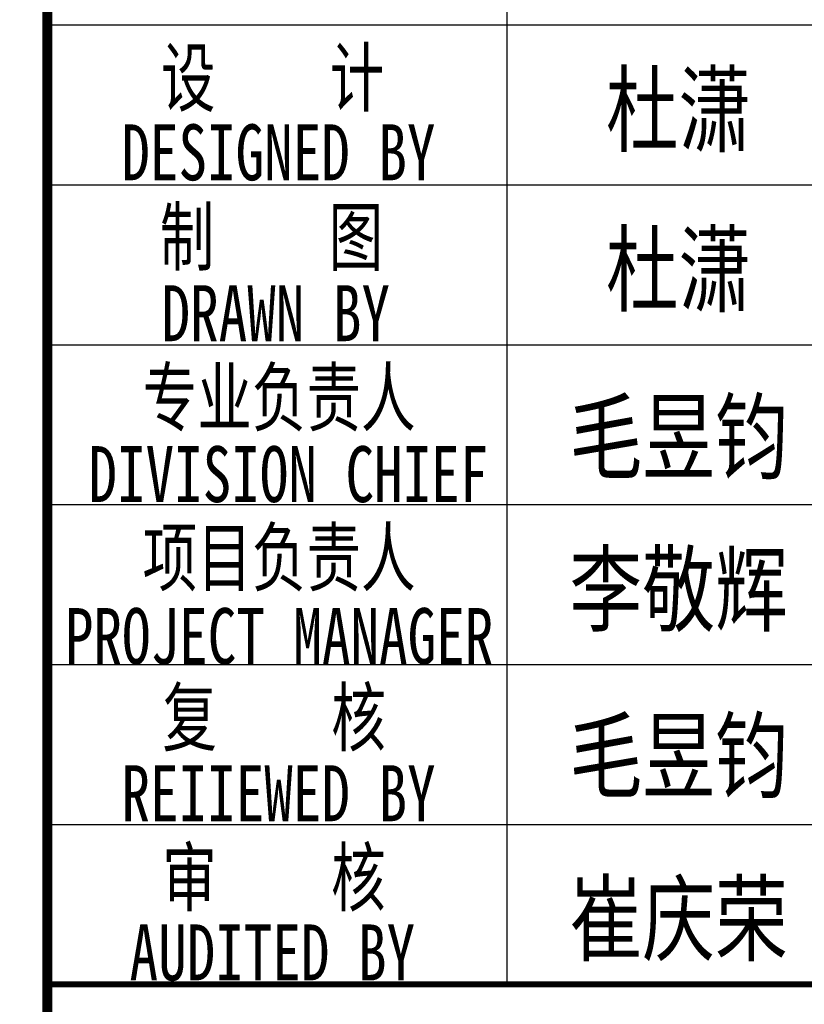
# Model space of a CAD drawing. Extents: x 687841 to 771941, y 252015 to 732780.
# Tile 6 of 98: x 765203 to 769127, y 262515 to 267441. Entities that reach past the tile are written whole.
import ezdxf
from ezdxf.enums import TextEntityAlignment as Align

# ---------------------------------------------------------------- set-up
doc = ezdxf.new("R2010")
doc.units = 0
doc.header["$LTSCALE"] = 1000
doc.header["$MEASUREMENT"] = 0
doc.layers.get('0').update_dxf_attribs({"linetype": 'CONTINUOUS'})
doc.layers.add('PUB_TITLE', color=4, linetype='CONTINUOUS')
doc.layers.add('TK', color=7, linetype='CONTINUOUS')
doc.styles.add('-宋体', font='txt', dxfattribs={"width": 0.8})
doc.styles.add('TKHZ1', font='txt', dxfattribs={"width": 0.8})

# ---------------------------------------------------------------- blocks, each defined once
blk = doc.blocks.new('wrtgtg')
at = {"layer": 'PUB_TITLE'}
for p, q in [((4504.3, 4748.3), (4504.3, 11158.8)), ((2204.3, 9558.8), (7804.3, 9558.8)), ((2204.3, 8758.8), (7804.3, 8758.8)), ((2204.3, 7958.8), (7804.3, 7958.8)), ((2204.3, 7158.8), (7804.3, 7158.8)), ((2204.3, 6358.8), (7804.3, 6358.8)), ((2204.3, 5558.8), (7804.3, 5558.8)), ((2204.3, 4758.8), (7804.3, 4758.8)), ((2204.3, 4758.8), (7804.3, 4758.8))]:
    blk.add_line(p, q, dxfattribs=at)
for points, const_width in [([(2204.3, -4841.2), (2204.3, 52558.8)], 50), ([(2204.3, 4758.8), (7804.3, 4758.8)], 29.7)]:
    blk.add_lwpolyline(points, dxfattribs=dict(at, const_width=const_width))
at = {"layer": 'TK'}
for s, height, style, width, p in [('设    计', 280, '-宋体', 0.75, (3331.2, 9298.8)), ('杜潇', 350, 'TKHZ1', 0.8, (5361.9, 9141.2)), ('DESIGNED BY', 280, '-宋体', 0.75, (3360.3, 8921.1)), ('制    图    ', 280, '-宋体', 0.75, (3611.2, 8502.8)), ('杜潇', 350, 'TKHZ1', 0.8, (5361.9, 8341.2)), ('DRAWN BY', 280, '-宋体', 0.75, (3347.2, 8116.3)), ('专业负责人', 280, '-宋体', 0.75, (3363.7, 7700.5)), ('毛昱钧', 350, 'TKHZ1', 0.8, (5361.9, 7504)), ('DIVISION CHIEF', 280, '-宋体', 0.75, (3410.1, 7311.3)), ('项目负责人', 280, '-宋体', 0.75, (3363.7, 6899.7)), ('李敬辉', 350, 'TKHZ1', 0.8, (5361.9, 6741.2)), ('PROJECT MANAGER', 280, '-宋体', 0.75, (3363.7, 6501.3)), ('复    核', 280, '-宋体', 0.75, (3338.9, 6100.3)), ('毛昱钧', 350, 'TKHZ1', 0.8, (5361.9, 5909.2)), ('REIIEWED BY', 280, '-宋体', 0.75, (3361, 5714.8)), ('审    核', 280, '-宋体', 0.75, (3337.8, 5300.3)), ('崔庆荣', 350, 'TKHZ1', 0.8, (5361.9, 5093.6)), ('AUDITED BY', 280, '-宋体', 0.75, (3329.9, 4916.3))]:
    blk.add_text(s, height=height, dxfattribs=dict(at, style=style, width=width)).set_placement(p, align=Align.MIDDLE)

msp = doc.modelspace()

# ---------------------------------------------------------------- block references
msp.add_blockref('wrtgtg', (763136.5, 257856.1))

doc.saveas('drawing.dxf')
